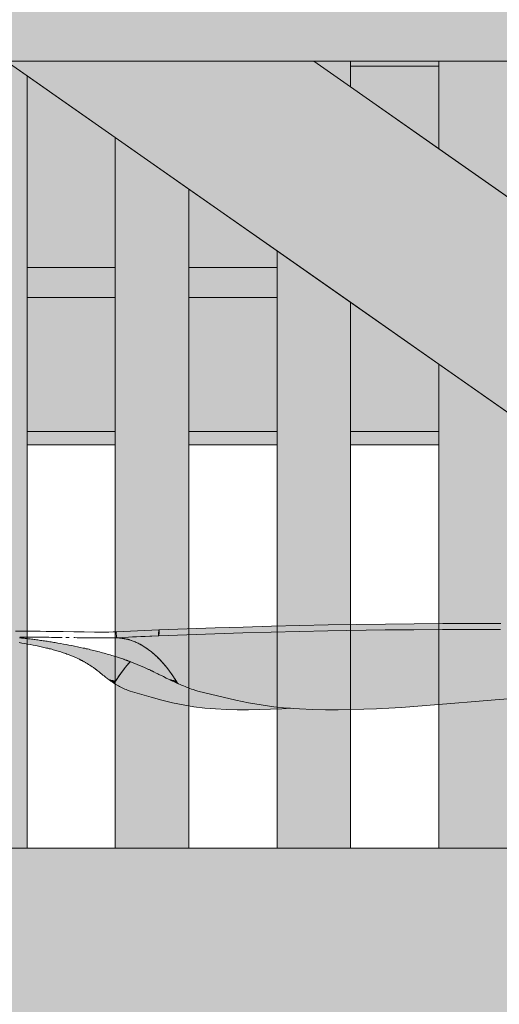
# Model space of a CAD drawing. Header units: millimetres. Extents: x 1567 to 2756, y -116 to 725.
# Tile 87 of 256: x 1649.82 to 1656.35, y 427.47 to 440.86. Entities that reach past the tile are written whole.
import ezdxf

# ---------------------------------------------------------------- set-up
doc = ezdxf.new("R2010")
doc.units = ezdxf.units.MM
doc.layers.add('Ech.1_50', color=7, linetype='Continuous')

msp = doc.modelspace()

# ---------------------------------------------------------------- hatches: boundary and pattern name
at = {"layer": 'Ech.1_50', "linetype": 'Continuous', "lineweight": 5, "true_color": 0xe6f1fc, "transparency": 33554687}
for points in [[(1586.223, 440.296), (1777.723, 440.296), (1777.723, 481.046), (1586.223, 481.046), (1586.223, 440.296)], [(1654.323, 440.228), (1655.523, 440.228), (1655.523, 440.296), (1654.323, 440.296), (1654.323, 440.228)]]:
    msp.add_hatch(color=7, dxfattribs=at).paths.add_polyline_path(points)
at = {"layer": 'Ech.1_50', "linetype": 'Continuous', "lineweight": 5, "true_color": 0xeaddd7, "transparency": 33554687}
for points in [[(1648.923, 429.596), (1649.923, 429.596), (1649.923, 440.098), (1649.639, 440.296), (1648.923, 440.296), (1648.923, 429.596)], [(1654.323, 440.296), (1653.824, 440.296), (1654.323, 439.947), (1654.323, 440.296)], [(1656.523, 440.296), (1655.523, 440.296), (1655.523, 439.106), (1656.523, 438.406), (1656.523, 440.296)], [(1651.123, 429.596), (1652.123, 429.596), (1652.123, 438.557), (1651.123, 439.257), (1651.123, 429.596)], [(1653.323, 429.596), (1654.323, 429.596), (1654.323, 437.017), (1653.323, 437.717), (1653.323, 429.596)], [(1655.523, 429.596), (1656.523, 429.596), (1656.523, 435.476), (1655.523, 436.176), (1655.523, 429.596)]]:
    msp.add_hatch(color=254, dxfattribs=at).paths.add_polyline_path(points)
at = {"layer": 'Ech.1_50', "linetype": 'Continuous', "lineweight": 5, "true_color": 0xe0d9d1, "transparency": 33554687}
msp.add_hatch(color=254, dxfattribs=at).paths.add_polyline_path([(1664.921, 429.596), (1669.105, 429.596), (1653.824, 440.296), (1649.639, 440.296), (1664.921, 429.596)])
at = {"layer": 'Ech.1_50', "linetype": 'Continuous', "lineweight": 5, "true_color": 0xe0d1b3, "transparency": 33554687}
for points in [[(1655.523, 440.228), (1654.323, 440.228), (1654.323, 439.947), (1655.523, 439.106), (1655.523, 440.228)], [(1649.923, 437.492), (1651.123, 437.492), (1651.123, 439.257), (1649.923, 440.098), (1649.923, 437.492)], [(1652.123, 437.492), (1653.323, 437.492), (1653.323, 437.717), (1652.123, 438.557), (1652.123, 437.492)], [(1649.923, 437.082), (1651.123, 437.082), (1651.123, 437.492), (1649.923, 437.492), (1649.923, 437.082)], [(1652.123, 437.082), (1653.323, 437.082), (1653.323, 437.492), (1652.123, 437.492), (1652.123, 437.082)]]:
    msp.add_hatch(color=254, dxfattribs=at).paths.add_polyline_path(points)
at = {"layer": 'Ech.1_50', "linetype": 'Continuous', "lineweight": 5, "true_color": 0xf7e0b3, "transparency": 33554687}
for points in [[(1649.923, 435.258), (1651.123, 435.258), (1651.123, 437.082), (1649.923, 437.082), (1649.923, 435.258)], [(1652.123, 435.258), (1653.323, 435.258), (1653.323, 437.082), (1652.123, 437.082), (1652.123, 435.258)], [(1654.323, 435.258), (1655.523, 435.258), (1655.523, 436.176), (1654.323, 437.017), (1654.323, 435.258)], [(1649.923, 435.077), (1651.123, 435.077), (1651.123, 435.258), (1649.923, 435.258), (1649.923, 435.077)], [(1652.123, 435.077), (1653.323, 435.077), (1653.323, 435.258), (1652.123, 435.258), (1652.123, 435.077)], [(1654.323, 435.077), (1655.523, 435.077), (1655.523, 435.258), (1654.323, 435.258), (1654.323, 435.077)]]:
    msp.add_hatch(color=254, dxfattribs=at).paths.add_polyline_path(points)
at = {"layer": 'Ech.1_50', "linetype": 'Continuous', "lineweight": 5, "true_color": 0xb9b9b9, "transparency": 33554687}
for points in [[(1656.365, 432.649), (1655.971, 432.649), (1655.578, 432.648), (1655.186, 432.645), (1654.796, 432.641), (1654.019, 432.629), (1653.632, 432.621), (1653.246, 432.612), (1652.862, 432.601), (1652.48, 432.589), (1651.718, 432.562), (1651.717, 432.482), (1652.477, 432.51), (1652.859, 432.522), (1653.242, 432.533), (1653.628, 432.542), (1654.015, 432.55), (1654.793, 432.561), (1655.184, 432.565), (1655.575, 432.568), (1655.968, 432.569), (1656.363, 432.569), (1656.759, 432.567), (1657.156, 432.565), (1657.556, 432.56), (1657.957, 432.555), (1658.36, 432.548), (1658.765, 432.54), (1659.577, 432.519), (1660.388, 432.493), (1661.196, 432.462), (1661.205, 432.541), (1660.395, 432.572), (1659.583, 432.599), (1658.769, 432.619), (1658.364, 432.628), (1657.96, 432.635), (1657.559, 432.64), (1657.159, 432.644), (1656.761, 432.647), (1656.365, 432.649)], [(1651.714, 432.562), (1651.136, 432.536), (1651.138, 432.456), (1651.301, 432.464), (1651.357, 432.466), (1651.471, 432.471), (1651.712, 432.482), (1651.714, 432.562)], [(1656.363, 432.569), (1655.968, 432.569), (1655.575, 432.568), (1655.184, 432.565), (1654.793, 432.561), (1654.015, 432.55), (1653.628, 432.542), (1653.242, 432.533), (1652.859, 432.522), (1652.477, 432.51), (1651.717, 432.482), (1651.715, 432.482), (1651.714, 432.482), (1651.712, 432.482), (1651.531, 432.474), (1651.413, 432.469), (1651.301, 432.464), (1651.138, 432.456), (1651.139, 432.456), (1651.138, 432.456), (1651.219, 432.447), (1651.3, 432.432), (1651.304, 432.431), (1651.309, 432.43), (1651.314, 432.428), (1651.319, 432.427), (1651.34, 432.42), (1651.381, 432.406), (1651.421, 432.388), (1651.46, 432.368), (1651.539, 432.32), (1651.616, 432.262), (1651.692, 432.196), (1651.729, 432.159), (1651.765, 432.119), (1651.801, 432.077), (1651.836, 432.033), (1651.904, 431.937), (1651.971, 431.836), (1651.981, 431.831), (1652.004, 431.821), (1652.026, 431.811), (1652.049, 431.802), (1652.072, 431.792), (1652.094, 431.783), (1652.117, 431.775), (1652.139, 431.766), (1652.162, 431.758), (1652.185, 431.751), (1652.207, 431.743), (1652.221, 431.739), (1652.234, 431.734), (1652.248, 431.73), (1652.59, 431.646), (1652.762, 431.607), (1652.934, 431.572), (1653.107, 431.541), (1653.281, 431.517), (1653.455, 431.5), (1653.63, 431.488), (1653.806, 431.481), (1653.981, 431.477), (1654.155, 431.477), (1654.329, 431.479), (1654.502, 431.484), (1654.674, 431.49), (1654.845, 431.499), (1655.015, 431.509), (1655.353, 431.533), (1655.687, 431.561), (1656.017, 431.589), (1656.344, 431.615), (1656.667, 431.638), (1656.987, 431.661), (1657.303, 431.683), (1657.616, 431.703), (1657.927, 431.723), (1658.235, 431.741), (1658.54, 431.758), (1658.842, 431.773), (1659.142, 431.786), (1659.44, 431.798), (1659.736, 431.808), (1660.031, 431.817), (1660.323, 431.824), (1660.614, 431.83), (1660.904, 431.834), (1661.193, 431.836), (1661.767, 431.837), (1661.784, 431.838), (1661.8, 431.84), (1661.813, 431.845), (1661.825, 431.851), (1661.836, 431.859), (1661.844, 431.869), (1661.844, 431.869), (1661.849, 431.88), (1661.853, 431.892), (1661.854, 431.905), (1661.852, 431.919), (1661.847, 431.934), (1661.841, 431.949), (1661.826, 431.976), (1661.811, 432.002), (1661.796, 432.027), (1661.781, 432.052), (1661.765, 432.077), (1661.749, 432.1), (1661.733, 432.123), (1661.717, 432.145), (1661.7, 432.167), (1661.684, 432.189), (1661.68, 432.193), (1661.677, 432.197), (1661.674, 432.202), (1661.67, 432.206), (1661.667, 432.21), (1661.663, 432.214), (1661.66, 432.218), (1661.656, 432.222), (1661.653, 432.226), (1661.649, 432.23), (1661.639, 432.242), (1661.628, 432.253), (1661.618, 432.265), (1661.607, 432.276), (1661.596, 432.287), (1661.585, 432.297), (1661.574, 432.307), (1661.563, 432.317), (1661.552, 432.327), (1661.541, 432.337), (1661.538, 432.34), (1661.534, 432.343), (1661.53, 432.346), (1661.527, 432.349), (1661.523, 432.352), (1661.519, 432.355), (1661.515, 432.358), (1661.512, 432.361), (1661.508, 432.364), (1661.504, 432.367), (1661.497, 432.372), (1661.49, 432.377), (1661.483, 432.382), (1661.476, 432.387), (1661.469, 432.392), (1661.462, 432.397), (1661.455, 432.401), (1661.448, 432.406), (1661.441, 432.41), (1661.433, 432.415), (1661.421, 432.421), (1661.407, 432.427), (1661.39, 432.433), (1661.371, 432.438), (1661.351, 432.443), (1661.33, 432.447), (1661.307, 432.451), (1661.285, 432.455), (1661.262, 432.457), (1661.239, 432.459), (1661.218, 432.461), (1661.196, 432.462), (1660.388, 432.493), (1659.577, 432.519), (1658.765, 432.54), (1658.36, 432.548), (1657.957, 432.555), (1657.556, 432.56), (1657.156, 432.565), (1656.759, 432.567), (1656.363, 432.569)], [(1651.718, 432.532), (1651.713, 432.532), (1651.712, 432.482), (1651.714, 432.482), (1651.715, 432.482), (1651.717, 432.482), (1651.718, 432.532)], [(1649.545, 432.465), (1649.518, 432.464, -0.246718), (1649.568, 432.423), (1649.571, 432.423), (1649.592, 432.42), (1649.612, 432.418), (1649.633, 432.415), (1649.653, 432.412), (1649.673, 432.41), (1649.694, 432.407), (1649.714, 432.404), (1649.734, 432.401), (1649.754, 432.399), (1649.774, 432.396), (1649.794, 432.393), (1649.814, 432.39), (1649.852, 432.383), (1649.891, 432.377), (1649.93, 432.37), (1649.968, 432.363), (1650.006, 432.356), (1650.043, 432.349), (1650.08, 432.341), (1650.117, 432.333), (1650.153, 432.325), (1650.19, 432.316), (1650.208, 432.312), (1650.225, 432.307), (1650.243, 432.303), (1650.261, 432.298), (1650.278, 432.293), (1650.296, 432.288), (1650.313, 432.283), (1650.33, 432.278), (1650.347, 432.273), (1650.364, 432.268), (1650.382, 432.263), (1650.399, 432.257), (1650.415, 432.251), (1650.432, 432.246), (1650.449, 432.24), (1650.465, 432.234), (1650.482, 432.228), (1650.498, 432.221), (1650.514, 432.215), (1650.53, 432.209), (1650.541, 432.204), (1650.552, 432.2), (1650.562, 432.195), (1650.573, 432.191), (1650.583, 432.186), (1650.594, 432.181), (1650.604, 432.177), (1650.615, 432.172), (1650.625, 432.167), (1650.635, 432.162), (1650.64, 432.159), (1650.645, 432.157), (1650.651, 432.154), (1650.656, 432.152), (1650.661, 432.149), (1650.666, 432.146), (1650.671, 432.144), (1650.676, 432.141), (1650.681, 432.138), (1650.686, 432.136), (1650.694, 432.131), (1650.702, 432.127), (1650.709, 432.123), (1650.717, 432.119), (1650.724, 432.115), (1650.732, 432.11), (1650.739, 432.106), (1650.746, 432.102), (1650.753, 432.097), (1650.761, 432.093), (1650.768, 432.088), (1650.775, 432.084), (1650.783, 432.079), (1650.79, 432.074), (1650.797, 432.069), (1650.804, 432.065), (1650.811, 432.06), (1650.819, 432.055), (1650.826, 432.05), (1650.833, 432.045), (1650.838, 432.041), (1650.843, 432.037), (1650.848, 432.034), (1650.854, 432.03), (1650.859, 432.026), (1650.864, 432.022), (1650.869, 432.018), (1650.874, 432.014), (1650.879, 432.01), (1650.884, 432.006), (1650.885, 432.006), (1650.886, 432.005), (1650.887, 432.004), (1650.888, 432.003), (1650.889, 432.003), (1650.89, 432.002), (1650.89, 432.001), (1650.891, 432.001), (1650.892, 432), (1650.893, 431.999), (1650.894, 431.999), (1650.895, 431.998), (1650.896, 431.997), (1650.897, 431.996), (1650.897, 431.996), (1650.898, 431.995), (1650.899, 431.994), (1650.9, 431.994), (1650.901, 431.993), (1650.902, 431.992), (1650.908, 431.986), (1650.915, 431.981), (1650.922, 431.975), (1650.929, 431.97), (1650.936, 431.964), (1650.943, 431.958), (1650.949, 431.953), (1650.956, 431.947), (1650.963, 431.941), (1650.97, 431.936), (1650.981, 431.927), (1650.982, 431.926), (1650.983, 431.925), (1650.985, 431.924), (1650.986, 431.923), (1650.987, 431.923), (1650.988, 431.922), (1650.99, 431.921), (1650.991, 431.92), (1650.992, 431.919), (1650.993, 431.918), (1650.995, 431.917), (1650.996, 431.916), (1650.997, 431.915), (1650.998, 431.914), (1651, 431.913), (1651.001, 431.912), (1651.002, 431.911), (1651.003, 431.91), (1651.005, 431.909), (1651.006, 431.908), (1651.007, 431.907), (1651.008, 431.907), (1651.009, 431.906), (1651.009, 431.905), (1651.01, 431.905), (1651.011, 431.904), (1651.012, 431.903), (1651.013, 431.903), (1651.014, 431.902), (1651.015, 431.901), (1651.016, 431.9), (1651.017, 431.9), (1651.018, 431.899), (1651.019, 431.898), (1651.019, 431.898), (1651.02, 431.897), (1651.021, 431.896), (1651.022, 431.896), (1651.023, 431.895), (1651.024, 431.894), (1651.025, 431.894), (1651.025, 431.893), (1651.026, 431.893), (1651.027, 431.892), (1651.027, 431.892), (1651.028, 431.891), (1651.028, 431.891), (1651.029, 431.891), (1651.03, 431.89), (1651.03, 431.89), (1651.031, 431.889), (1651.032, 431.889), (1651.032, 431.888), (1651.033, 431.888), (1651.034, 431.887), (1651.034, 431.887), (1651.035, 431.886), (1651.036, 431.886), (1651.036, 431.885), (1651.037, 431.885), (1651.046, 431.883), (1651.055, 431.881), (1651.064, 431.878), (1651.073, 431.876), (1651.082, 431.874), (1651.091, 431.872), (1651.1, 431.87), (1651.109, 431.868), (1651.118, 431.866), (1651.126, 431.864), (1651.131, 431.871), (1651.136, 431.879), (1651.141, 431.886), (1651.145, 431.893), (1651.15, 431.901), (1651.155, 431.908), (1651.16, 431.915), (1651.164, 431.922), (1651.169, 431.929), (1651.176, 431.94), (1651.185, 431.952), (1651.19, 431.96), (1651.196, 431.968), (1651.202, 431.976), (1651.208, 431.984), (1651.214, 431.992), (1651.22, 432), (1651.226, 432.008), (1651.232, 432.016), (1651.238, 432.023), (1651.248, 432.036), (1651.258, 432.049), (1651.269, 432.062), (1651.273, 432.067), (1651.279, 432.075), (1651.281, 432.077), (1651.289, 432.087), (1651.3, 432.099), (1651.311, 432.111), (1651.318, 432.119), (1651.321, 432.123), (1651.328, 432.129), (1651.322, 432.131), (1651.311, 432.136), (1651.303, 432.138), (1651.296, 432.141), (1651.289, 432.144), (1651.282, 432.146), (1651.274, 432.149), (1651.267, 432.152), (1651.26, 432.154), (1651.252, 432.157), (1651.245, 432.159), (1651.238, 432.162), (1651.224, 432.167), (1651.209, 432.172), (1651.195, 432.177), (1651.181, 432.181), (1651.167, 432.186), (1651.153, 432.191), (1651.139, 432.195), (1651.124, 432.2), (1651.11, 432.204), (1651.096, 432.209), (1651.075, 432.215), (1651.054, 432.221), (1651.033, 432.228), (1651.013, 432.234), (1650.992, 432.24), (1650.971, 432.246), (1650.95, 432.251), (1650.93, 432.257), (1650.909, 432.263), (1650.888, 432.268), (1650.868, 432.273), (1650.848, 432.278), (1650.827, 432.283), (1650.807, 432.288), (1650.787, 432.293), (1650.767, 432.298), (1650.747, 432.303), (1650.727, 432.307), (1650.707, 432.312), (1650.687, 432.316), (1650.648, 432.325), (1650.609, 432.333), (1650.57, 432.341), (1650.531, 432.349), (1650.492, 432.356), (1650.454, 432.363), (1650.417, 432.37), (1650.379, 432.377), (1650.342, 432.383), (1650.305, 432.39), (1650.286, 432.393), (1650.268, 432.396), (1650.25, 432.399), (1650.231, 432.401), (1650.213, 432.404), (1650.195, 432.407), (1650.177, 432.41), (1650.16, 432.412), (1650.142, 432.415), (1650.124, 432.418), (1650.106, 432.42), (1650.089, 432.423), (1650.071, 432.425), (1650.054, 432.428), (1650.036, 432.43), (1650.019, 432.432), (1650.002, 432.434), (1649.985, 432.437), (1649.968, 432.439), (1649.951, 432.441), (1649.938, 432.442), (1649.925, 432.444), (1649.911, 432.446), (1649.898, 432.447), (1649.885, 432.448), (1649.872, 432.45), (1649.86, 432.451), (1649.847, 432.452), (1649.835, 432.454), (1649.822, 432.455), (1649.819, 432.455), (1649.815, 432.456), (1649.812, 432.456), (1649.809, 432.456), (1649.805, 432.457), (1649.802, 432.457), (1649.799, 432.457), (1649.795, 432.458), (1649.792, 432.458), (1649.789, 432.458), (1649.775, 432.459), (1649.774, 432.459), (1649.765, 432.46), (1649.754, 432.46), (1649.742, 432.461), (1649.728, 432.461), (1649.713, 432.462), (1649.698, 432.462), (1649.681, 432.462), (1649.662, 432.463), (1649.642, 432.463), (1649.62, 432.464), (1649.596, 432.464), (1649.571, 432.464), (1649.545, 432.465)], [(1652.783, 431.477), (1652.933, 431.477), (1653.083, 431.479), (1653.234, 431.484), (1653.387, 431.49), (1653.504, 431.497), (1653.455, 431.5), (1653.281, 431.517), (1653.107, 431.541), (1652.934, 431.572), (1652.762, 431.607), (1652.59, 431.646), (1652.248, 431.73), (1652.234, 431.734), (1652.221, 431.739), (1652.207, 431.743), (1652.185, 431.751), (1652.162, 431.758), (1652.139, 431.766), (1652.117, 431.775), (1652.094, 431.783), (1652.072, 431.792), (1652.049, 431.802), (1652.026, 431.811), (1652.004, 431.821), (1651.981, 431.831), (1651.971, 431.836), (1651.969, 431.837), (1651.967, 431.837), (1651.966, 431.837), (1651.966, 431.838), (1651.965, 431.838), (1651.964, 431.838), (1651.964, 431.839), (1651.963, 431.839), (1651.963, 431.839), (1651.962, 431.84), (1651.961, 431.84), (1651.961, 431.84), (1651.96, 431.841), (1651.959, 431.841), (1651.957, 431.842), (1651.956, 431.842), (1651.954, 431.843), (1651.953, 431.844), (1651.951, 431.844), (1651.95, 431.845), (1651.948, 431.846), (1651.947, 431.846), (1651.946, 431.847), (1651.944, 431.848), (1651.943, 431.848), (1651.941, 431.849), (1651.94, 431.85), (1651.938, 431.85), (1651.937, 431.851), (1651.935, 431.852), (1651.934, 431.852), (1651.932, 431.853), (1651.931, 431.854), (1651.93, 431.854), (1651.912, 431.863), (1651.91, 431.864), (1651.908, 431.865), (1651.906, 431.865), (1651.904, 431.866), (1651.902, 431.867), (1651.9, 431.868), (1651.898, 431.869), (1651.897, 431.87), (1651.895, 431.871), (1651.893, 431.872), (1651.891, 431.873), (1651.889, 431.874), (1651.887, 431.875), (1651.885, 431.875), (1651.883, 431.876), (1651.881, 431.877), (1651.879, 431.878), (1651.877, 431.879), (1651.876, 431.88), (1651.874, 431.881), (1651.865, 431.885), (1651.846, 431.894), (1651.817, 431.908), (1651.778, 431.927), (1651.761, 431.936), (1651.726, 431.953), (1651.715, 431.958), (1651.703, 431.964), (1651.692, 431.97), (1651.681, 431.975), (1651.646, 431.992), (1651.645, 431.993), (1651.643, 431.994), (1651.642, 431.994), (1651.64, 431.995), (1651.639, 431.996), (1651.637, 431.996), (1651.636, 431.997), (1651.634, 431.998), (1651.633, 431.999), (1651.632, 431.999), (1651.63, 432), (1651.629, 432.001), (1651.627, 432.001), (1651.626, 432.002), (1651.624, 432.003), (1651.623, 432.003), (1651.621, 432.004), (1651.62, 432.005), (1651.618, 432.006), (1651.617, 432.006), (1651.608, 432.01), (1651.6, 432.014), (1651.592, 432.018), (1651.583, 432.022), (1651.575, 432.026), (1651.566, 432.03), (1651.558, 432.034), (1651.549, 432.037), (1651.541, 432.041), (1651.532, 432.045), (1651.521, 432.05), (1651.51, 432.055), (1651.499, 432.06), (1651.488, 432.065), (1651.477, 432.069), (1651.466, 432.074), (1651.454, 432.079), (1651.443, 432.084), (1651.432, 432.088), (1651.421, 432.093), (1651.41, 432.097), (1651.399, 432.102), (1651.388, 432.106), (1651.377, 432.11), (1651.366, 432.115), (1651.355, 432.119), (1651.344, 432.123), (1651.333, 432.127), (1651.327, 432.129), (1651.318, 432.119), (1651.281, 432.077), (1651.245, 432.033), (1651.176, 431.937), (1651.109, 431.836), (1651.115, 431.831), (1651.132, 431.821), (1651.148, 431.811), (1651.165, 431.802), (1651.181, 431.792), (1651.199, 431.783), (1651.217, 431.775), (1651.235, 431.766), (1651.253, 431.758), (1651.272, 431.751), (1651.291, 431.743), (1651.302, 431.739), (1651.314, 431.734), (1651.325, 431.73), (1651.613, 431.646), (1651.757, 431.607), (1651.902, 431.572), (1652.047, 431.541), (1652.193, 431.517), (1652.339, 431.5), (1652.487, 431.488), (1652.635, 431.481), (1652.783, 431.477)], [(1651.175, 431.936), (1651.169, 431.929), (1651.164, 431.922), (1651.16, 431.915), (1651.155, 431.908), (1651.15, 431.901), (1651.145, 431.893), (1651.141, 431.886), (1651.136, 431.879), (1651.132, 431.871), (1651.175, 431.936)], [(1651.238, 432.023), (1651.232, 432.016), (1651.226, 432.008), (1651.22, 432), (1651.214, 431.992), (1651.208, 431.984), (1651.202, 431.976), (1651.196, 431.968), (1651.19, 431.96), (1651.185, 431.952), (1651.177, 431.94), (1651.238, 432.023)], [(1651.102, 431.855), (1651.119, 431.851), (1651.119, 431.852), (1651.127, 431.865), (1651.126, 431.864), (1651.118, 431.866), (1651.109, 431.868), (1651.1, 431.87), (1651.091, 431.872), (1651.082, 431.874), (1651.073, 431.876), (1651.064, 431.878), (1651.055, 431.881), (1651.046, 431.883), (1651.044, 431.88), (1651.044, 431.879), (1651.046, 431.878), (1651.047, 431.877), (1651.049, 431.876), (1651.05, 431.875), (1651.051, 431.875), (1651.052, 431.874), (1651.054, 431.873), (1651.055, 431.872), (1651.056, 431.871), (1651.057, 431.87), (1651.059, 431.869), (1651.06, 431.868), (1651.061, 431.867), (1651.062, 431.866), (1651.064, 431.865), (1651.065, 431.865), (1651.066, 431.864), (1651.068, 431.863), (1651.085, 431.859), (1651.102, 431.855)], [(1651.119, 431.851), (1651.102, 431.855), (1651.085, 431.859), (1651.068, 431.863), (1651.08, 431.854), (1651.1, 431.841), (1651.1, 431.841), (1651.1, 431.841), (1651.101, 431.84), (1651.101, 431.84), (1651.102, 431.84), (1651.102, 431.839), (1651.103, 431.839), (1651.103, 431.839), (1651.104, 431.838), (1651.104, 431.838), (1651.104, 431.838), (1651.105, 431.837), (1651.105, 431.837), (1651.106, 431.837), (1651.106, 431.836), (1651.107, 431.836), (1651.107, 431.836), (1651.107, 431.836), (1651.108, 431.835), (1651.108, 431.835), (1651.109, 431.836), (1651.11, 431.838), (1651.119, 431.851)], [(1651.945, 431.855), (1651.96, 431.852), (1651.952, 431.864), (1651.945, 431.866), (1651.936, 431.868), (1651.927, 431.87), (1651.918, 431.872), (1651.909, 431.874), (1651.901, 431.876), (1651.892, 431.878), (1651.883, 431.881), (1651.874, 431.883), (1651.865, 431.885), (1651.874, 431.881), (1651.876, 431.88), (1651.877, 431.879), (1651.879, 431.878), (1651.881, 431.877), (1651.883, 431.876), (1651.885, 431.875), (1651.887, 431.875), (1651.889, 431.874), (1651.891, 431.873), (1651.893, 431.872), (1651.895, 431.871), (1651.897, 431.87), (1651.898, 431.869), (1651.9, 431.868), (1651.902, 431.867), (1651.904, 431.866), (1651.906, 431.865), (1651.908, 431.865), (1651.91, 431.864), (1651.912, 431.863), (1651.928, 431.859), (1651.945, 431.855)]]:
    msp.add_hatch(color=9, dxfattribs=at).paths.add_polyline_path(points)
at = {"layer": 'Ech.1_50', "linetype": 'Continuous', "lineweight": 5, "true_color": 0xe3bbbb, "transparency": 33554687}
msp.add_hatch(color=9, dxfattribs=at).paths.add_polyline_path([(1680.723, 429.596), (1613.723, 429.596), (1613.723, 427.196), (1680.723, 427.196), (1680.723, 429.596)])

# ---------------------------------------------------------------- linework, layer by layer
at = {"layer": 'Ech.1_50', "color": 250, "linetype": 'Continuous', "lineweight": 5}
for p, q in [((1649.937, 432.544), (1649.766, 432.545)), ((1650.103, 432.543), (1649.937, 432.544)), ((1650.183, 432.542), (1650.103, 432.543)), ((1650.262, 432.541), (1650.183, 432.542)), ((1650.413, 432.539), (1650.262, 432.541)), ((1650.559, 432.537), (1650.413, 432.539)), ((1650.701, 432.534), (1650.559, 432.537)), ((1650.841, 432.533), (1650.701, 432.534)), ((1650.909, 432.532), (1650.841, 432.533)), ((1650.974, 432.532), (1650.909, 432.532)), ((1651.035, 432.533), (1650.974, 432.532)), ((1651.093, 432.535), (1651.035, 432.533)), ((1651.112, 432.536), (1651.093, 432.535)), ((1651.13, 432.536), (1651.112, 432.536)), ((1651.124, 432.536), (1651.112, 432.536)), ((1651.136, 432.536), (1651.124, 432.536)), ((1651.13, 432.536), (1651.137, 432.536)), ((1651.144, 432.536), (1651.141, 432.536)), ((1651.146, 432.536), (1651.144, 432.536)), ((1651.146, 432.536), (1651.144, 432.536)), ((1649.824, 432.465), (1649.844, 432.465)), ((1649.844, 432.465), (1649.883, 432.465)), ((1649.883, 432.465), (1649.921, 432.465)), ((1649.921, 432.465), (1649.96, 432.464)), ((1649.96, 432.464), (1649.998, 432.464)), ((1649.998, 432.464), (1650.036, 432.464)), ((1650.036, 432.464), (1650.074, 432.463)), ((1650.074, 432.463), (1650.111, 432.463)), ((1650.111, 432.463), (1650.148, 432.463)), ((1650.148, 432.463), (1650.185, 432.462)), ((1650.185, 432.462), (1650.221, 432.462)), ((1650.221, 432.462), (1650.258, 432.461)), ((1650.258, 432.461), (1650.276, 432.461)), ((1650.276, 432.461), (1650.294, 432.461)), ((1650.294, 432.461), (1650.312, 432.461)), ((1650.312, 432.461), (1650.33, 432.46)), ((1650.33, 432.46), (1650.348, 432.46)), ((1650.348, 432.46), (1650.365, 432.46)), ((1650.365, 432.46), (1650.4, 432.459)), ((1650.449, 432.459), (1650.465, 432.458)), ((1650.465, 432.458), (1650.482, 432.458)), ((1650.482, 432.458), (1650.497, 432.458)), ((1650.561, 432.457), (1650.573, 432.457)), ((1650.573, 432.457), (1650.607, 432.456)), ((1650.607, 432.456), (1650.624, 432.456)), ((1650.624, 432.456), (1650.641, 432.455)), ((1650.641, 432.455), (1650.657, 432.455)), ((1650.657, 432.455), (1650.674, 432.455)), ((1650.674, 432.455), (1650.69, 432.455)), ((1650.69, 432.455), (1650.707, 432.454)), ((1650.707, 432.454), (1650.739, 432.454)), ((1650.739, 432.454), (1650.747, 432.454)), ((1650.747, 432.454), (1650.756, 432.454)), ((1650.756, 432.454), (1650.764, 432.454)), ((1650.764, 432.454), (1650.772, 432.454)), ((1650.772, 432.454), (1650.78, 432.453)), ((1650.78, 432.453), (1650.788, 432.453)), ((1650.788, 432.453), (1650.796, 432.453)), ((1650.796, 432.453), (1650.804, 432.453)), ((1650.804, 432.453), (1650.812, 432.453)), ((1650.812, 432.453), (1650.82, 432.453)), ((1650.82, 432.453), (1650.837, 432.453)), ((1650.837, 432.453), (1650.854, 432.453)), ((1650.854, 432.453), (1650.872, 432.453)), ((1650.872, 432.453), (1650.899, 432.453)), ((1650.899, 432.453), (1650.907, 432.453)), ((1650.907, 432.453), (1650.915, 432.453)), ((1650.915, 432.453), (1650.923, 432.453)), ((1650.923, 432.453), (1650.931, 432.453)), ((1650.931, 432.453), (1650.939, 432.453)), ((1650.939, 432.453), (1650.947, 432.453)), ((1650.947, 432.453), (1650.955, 432.453)), ((1650.955, 432.453), (1650.963, 432.453)), ((1650.963, 432.453), (1650.971, 432.453)), ((1650.971, 432.453), (1650.979, 432.453)), ((1650.979, 432.453), (1650.987, 432.453)), ((1650.987, 432.453), (1650.995, 432.453)), ((1650.995, 432.453), (1651.003, 432.453)), ((1651.003, 432.453), (1651.008, 432.453)), ((1651.008, 432.453), (1651.014, 432.453)), ((1651.014, 432.453), (1651.02, 432.453)), ((1651.02, 432.453), (1651.026, 432.453)), ((1651.026, 432.453), (1651.032, 432.453)), ((1651.032, 432.453), (1651.038, 432.454)), ((1651.038, 432.454), (1651.044, 432.454)), ((1651.044, 432.454), (1651.049, 432.454)), ((1651.049, 432.454), (1651.055, 432.454)), ((1651.055, 432.454), (1651.061, 432.454)), ((1651.061, 432.454), (1651.081, 432.455)), ((1651.081, 432.455), (1651.087, 432.455)), ((1651.081, 432.455), (1651.086, 432.455)), ((1651.086, 432.455), (1651.087, 432.455)), ((1651.087, 432.455), (1651.093, 432.455)), ((1651.087, 432.455), (1651.095, 432.455)), ((1651.093, 432.455), (1651.1, 432.455)), ((1651.095, 432.455), (1651.1, 432.455)), ((1651.095, 432.455), (1651.103, 432.455)), ((1651.1, 432.455), (1651.103, 432.455)), ((1651.1, 432.455), (1651.107, 432.455)), ((1651.103, 432.455), (1651.11, 432.455)), ((1651.107, 432.455), (1651.114, 432.455)), ((1651.11, 432.455), (1651.118, 432.456)), ((1651.114, 432.455), (1651.118, 432.455)), ((1651.114, 432.455), (1651.119, 432.455)), ((1651.118, 432.456), (1651.121, 432.455)), ((1651.118, 432.456), (1651.125, 432.456)), ((1651.119, 432.455), (1651.125, 432.456)), ((1651.121, 432.455), (1651.128, 432.455)), ((1651.121, 432.455), (1651.125, 432.455)), ((1651.125, 432.456), (1651.128, 432.456)), ((1651.128, 432.456), (1651.132, 432.456)), ((1651.128, 432.455), (1651.135, 432.456)), ((1651.132, 432.456), (1651.135, 432.456)), ((1651.135, 432.456), (1651.142, 432.456)), ((1651.135, 432.456), (1651.138, 432.456)), ((1651.138, 432.455), (1651.138, 432.456)), ((1651.138, 432.455), (1651.142, 432.456)), ((1651.142, 432.456), (1651.147, 432.456)), ((1651.142, 432.456), (1651.145, 432.456)), ((1651.149, 432.456), (1651.142, 432.456)), ((1651.143, 432.456), (1651.145, 432.456)), ((1651.148, 432.456), (1651.144, 432.457)), ((1651.147, 432.456), (1651.144, 432.456)), ((1651.149, 432.456), (1651.144, 432.456)), ((1651.145, 432.456), (1651.149, 432.456)), ((1651.145, 432.456), (1651.145, 432.456)), ((1651.145, 432.456), (1651.147, 432.456)), ((1651.147, 432.456), (1651.146, 432.456)), ((1651.147, 432.456), (1651.146, 432.456)), ((1651.148, 432.456), (1651.149, 432.456)), ((1651.149, 432.456), (1651.163, 432.455)), ((1651.149, 432.456), (1651.149, 432.456)), ((1651.149, 432.456), (1651.163, 432.455)), ((1651.149, 432.456), (1651.149, 432.456)), ((1651.149, 432.455), (1651.149, 432.456)), ((1651.163, 432.455), (1651.178, 432.454)), ((1651.178, 432.454), (1651.192, 432.453)), ((1651.192, 432.453), (1651.206, 432.451)), ((1651.206, 432.451), (1651.221, 432.449)), ((1651.221, 432.449), (1651.235, 432.447)), ((1651.235, 432.447), (1651.25, 432.444)), ((1651.25, 432.444), (1651.264, 432.441)), ((1651.264, 432.441), (1651.279, 432.438)), ((1651.279, 432.438), (1651.284, 432.436)), ((1651.284, 432.436), (1651.289, 432.435)), ((1651.289, 432.435), (1651.294, 432.434)), ((1651.294, 432.434), (1651.299, 432.432)), ((1651.329, 432.424), (1651.342, 432.419)), ((1651.34, 432.42), (1651.342, 432.419)), ((1651.342, 432.419), (1651.355, 432.414)), ((1651.342, 432.419), (1651.355, 432.414)), ((1651.355, 432.414), (1651.368, 432.409)), ((1651.368, 432.409), (1651.381, 432.404)), ((1651.381, 432.404), (1651.394, 432.399)), ((1651.394, 432.399), (1651.407, 432.393)), ((1651.407, 432.393), (1651.42, 432.387)), ((1651.42, 432.387), (1651.433, 432.381)), ((1651.433, 432.381), (1651.446, 432.374)), ((1651.446, 432.374), (1651.459, 432.368)), ((1651.459, 432.368), (1651.472, 432.36)), ((1651.485, 432.353), (1651.498, 432.345)), ((1651.487, 432.351), (1651.498, 432.345)), ((1651.498, 432.345), (1651.511, 432.337)), ((1651.511, 432.337), (1651.524, 432.329)), ((1651.548, 432.313), (1651.562, 432.303)), ((1651.55, 432.312), (1651.562, 432.303)), ((1651.562, 432.303), (1651.575, 432.293)), ((1651.575, 432.293), (1651.588, 432.284)), ((1651.588, 432.284), (1651.601, 432.274)), ((1651.614, 432.263), (1651.627, 432.253)), ((1651.627, 432.253), (1651.64, 432.242)), ((1651.64, 432.242), (1651.653, 432.231)), ((1651.653, 432.231), (1651.666, 432.219)), ((1651.666, 432.219), (1651.678, 432.207)), ((1651.678, 432.208), (1651.691, 432.195)), ((1651.678, 432.207), (1651.691, 432.195)), ((1651.691, 432.195), (1651.704, 432.183)), ((1651.704, 432.183), (1651.716, 432.17)), ((1651.716, 432.17), (1651.728, 432.158)), ((1651.716, 432.17), (1651.724, 432.162)), ((1651.724, 432.162), (1651.732, 432.154)), ((1651.728, 432.158), (1651.74, 432.146)), ((1651.728, 432.158), (1651.732, 432.154)), ((1651.732, 432.154), (1651.74, 432.146)), ((1651.74, 432.146), (1651.751, 432.134)), ((1651.751, 432.134), (1651.761, 432.123)), ((1651.761, 432.123), (1651.772, 432.111)), ((1651.765, 432.119), (1651.772, 432.111)), ((1651.772, 432.111), (1651.782, 432.099)), ((1651.793, 432.087), (1651.803, 432.075)), ((1651.836, 432.033), (1651.844, 432.023)), ((1651.844, 432.023), (1651.85, 432.016)), ((1651.85, 432.016), (1651.856, 432.008)), ((1651.856, 432.008), (1651.862, 432)), ((1651.862, 432), (1651.867, 431.992)), ((1651.867, 431.992), (1651.873, 431.984)), ((1651.873, 431.984), (1651.879, 431.976)), ((1651.879, 431.976), (1651.885, 431.968)), ((1651.885, 431.968), (1651.891, 431.96)), ((1651.891, 431.96), (1651.896, 431.952)), ((1651.896, 431.952), (1651.902, 431.943)), ((1651.902, 431.943), (1651.907, 431.936)), ((1651.904, 431.937), (1651.953, 431.864)), ((1651.907, 431.936), (1651.912, 431.929)), ((1651.037, 431.885), (1651.042, 431.881)), ((1651.042, 431.881), (1651.044, 431.88)), ((1651.912, 431.929), (1651.917, 431.922)), ((1651.917, 431.922), (1651.921, 431.915)), ((1651.921, 431.915), (1651.926, 431.908)), ((1651.926, 431.908), (1651.931, 431.901)), ((1651.931, 431.901), (1651.936, 431.893)), ((1651.936, 431.893), (1651.94, 431.886)), ((1651.94, 431.886), (1651.945, 431.879)), ((1651.945, 431.879), (1651.95, 431.871)), ((1651.95, 431.871), (1651.954, 431.864)), ((1651.952, 431.864), (1651.954, 431.864)), ((1651.953, 431.865), (1651.954, 431.864)), ((1651.953, 431.864), (1651.956, 431.861)), ((1651.953, 431.864), (1651.954, 431.863)), ((1651.954, 431.863), (1651.953, 431.864)), ((1651.953, 431.864), (1651.954, 431.864)), ((1651.954, 431.864), (1651.954, 431.864)), ((1651.954, 431.864), (1651.957, 431.86)), ((1651.954, 431.864), (1651.962, 431.852)), ((1651.954, 431.862), (1651.956, 431.86)), ((1651.956, 431.861), (1651.958, 431.858)), ((1651.957, 431.86), (1651.959, 431.856)), ((1651.958, 431.858), (1651.959, 431.855)), ((1651.959, 431.856), (1651.962, 431.851)), ((1651.96, 431.852), (1651.962, 431.851)), ((1651.96, 431.841), (1651.961, 431.84)), ((1651.961, 431.84), (1651.962, 431.84)), ((1651.961, 431.84), (1651.962, 431.839)), ((1651.962, 431.852), (1651.962, 431.85)), ((1651.962, 431.851), (1651.963, 431.85)), ((1651.962, 431.851), (1651.97, 431.838)), ((1651.962, 431.85), (1651.97, 431.838)), ((1651.962, 431.84), (1651.963, 431.839)), ((1651.962, 431.839), (1651.963, 431.839)), ((1651.963, 431.839), (1651.964, 431.839)), ((1651.964, 431.839), (1651.965, 431.838)), ((1651.964, 431.839), (1651.965, 431.838)), ((1651.965, 431.838), (1651.967, 431.837)), ((1651.967, 431.837), (1651.97, 431.836)), ((1651.967, 431.837), (1651.968, 431.837)), ((1651.968, 431.837), (1651.968, 431.836)), ((1651.968, 431.836), (1651.97, 431.836)), ((1651.97, 431.836), (1651.97, 431.836)), ((1651.97, 431.836), (1651.972, 431.835)), ((1651.971, 431.835), (1651.972, 431.835)), ((1651.972, 431.835), (1651.972, 431.835))]:
    msp.add_line(p, q, dxfattribs=at)
at = {"layer": 'Ech.1_50', "color": 7, "linetype": 'Continuous', "lineweight": 5}
for points in [[(1586.223, 440.296), (1777.723, 440.296), (1777.723, 481.046), (1586.223, 481.046), (1586.223, 440.296)], [(1648.923, 429.596), (1649.923, 429.596), (1649.923, 440.098), (1649.639, 440.296), (1648.923, 440.296), (1648.923, 429.596)], [(1664.921, 429.596), (1669.105, 429.596), (1653.824, 440.296), (1649.639, 440.296), (1664.921, 429.596)], [(1654.323, 440.296), (1653.824, 440.296), (1654.323, 439.947), (1654.323, 440.296)], [(1654.323, 440.228), (1655.523, 440.228), (1655.523, 440.296), (1654.323, 440.296), (1654.323, 440.228)], [(1656.523, 440.296), (1655.523, 440.296), (1655.523, 439.106), (1656.523, 438.406), (1656.523, 440.296)], [(1655.523, 440.228), (1654.323, 440.228), (1654.323, 439.947), (1655.523, 439.106), (1655.523, 440.228)], [(1649.923, 437.492), (1651.123, 437.492), (1651.123, 439.257), (1649.923, 440.098), (1649.923, 437.492)], [(1651.123, 429.596), (1652.123, 429.596), (1652.123, 438.557), (1651.123, 439.257), (1651.123, 429.596)], [(1652.123, 437.492), (1653.323, 437.492), (1653.323, 437.717), (1652.123, 438.557), (1652.123, 437.492)], [(1653.323, 429.596), (1654.323, 429.596), (1654.323, 437.017), (1653.323, 437.717), (1653.323, 429.596)], [(1649.923, 437.082), (1651.123, 437.082), (1651.123, 437.492), (1649.923, 437.492), (1649.923, 437.082)], [(1652.123, 437.082), (1653.323, 437.082), (1653.323, 437.492), (1652.123, 437.492), (1652.123, 437.082)], [(1649.923, 435.258), (1651.123, 435.258), (1651.123, 437.082), (1649.923, 437.082), (1649.923, 435.258)], [(1652.123, 435.258), (1653.323, 435.258), (1653.323, 437.082), (1652.123, 437.082), (1652.123, 435.258)], [(1654.323, 435.258), (1655.523, 435.258), (1655.523, 436.176), (1654.323, 437.017), (1654.323, 435.258)], [(1655.523, 429.596), (1656.523, 429.596), (1656.523, 435.476), (1655.523, 436.176), (1655.523, 429.596)], [(1649.923, 435.077), (1651.123, 435.077), (1651.123, 435.258), (1649.923, 435.258), (1649.923, 435.077)], [(1652.123, 435.077), (1653.323, 435.077), (1653.323, 435.258), (1652.123, 435.258), (1652.123, 435.077)], [(1654.323, 435.077), (1655.523, 435.077), (1655.523, 435.258), (1654.323, 435.258), (1654.323, 435.077)], [(1651.714, 432.562), (1651.136, 432.536), (1651.138, 432.456), (1651.301, 432.464), (1651.357, 432.466), (1651.471, 432.471), (1651.712, 432.482), (1651.714, 432.562)], [(1651.718, 432.532), (1651.713, 432.532), (1651.712, 432.482), (1651.714, 432.482), (1651.715, 432.482), (1651.717, 432.482), (1651.718, 432.532)], [(1652.783, 431.477), (1652.933, 431.477), (1653.083, 431.479), (1653.234, 431.484), (1653.387, 431.49), (1653.504, 431.497), (1653.455, 431.5), (1653.281, 431.517), (1653.107, 431.541), (1652.934, 431.572), (1652.762, 431.607), (1652.59, 431.646), (1652.248, 431.73), (1652.234, 431.734), (1652.221, 431.739), (1652.207, 431.743), (1652.185, 431.751), (1652.162, 431.758), (1652.139, 431.766), (1652.117, 431.775), (1652.094, 431.783), (1652.072, 431.792), (1652.049, 431.802), (1652.026, 431.811), (1652.004, 431.821), (1651.981, 431.831), (1651.971, 431.836), (1651.969, 431.837), (1651.967, 431.837), (1651.966, 431.837), (1651.966, 431.838), (1651.965, 431.838), (1651.964, 431.838), (1651.964, 431.839), (1651.963, 431.839), (1651.963, 431.839), (1651.962, 431.84), (1651.961, 431.84), (1651.961, 431.84), (1651.96, 431.841), (1651.959, 431.841), (1651.957, 431.842), (1651.956, 431.842), (1651.954, 431.843), (1651.953, 431.844), (1651.951, 431.844), (1651.95, 431.845), (1651.948, 431.846), (1651.947, 431.846), (1651.946, 431.847), (1651.944, 431.848), (1651.943, 431.848), (1651.941, 431.849), (1651.94, 431.85), (1651.938, 431.85), (1651.937, 431.851), (1651.935, 431.852), (1651.934, 431.852), (1651.932, 431.853), (1651.931, 431.854), (1651.93, 431.854), (1651.912, 431.863), (1651.91, 431.864), (1651.908, 431.865), (1651.906, 431.865), (1651.904, 431.866), (1651.902, 431.867), (1651.9, 431.868), (1651.898, 431.869), (1651.897, 431.87), (1651.895, 431.871), (1651.893, 431.872), (1651.891, 431.873), (1651.889, 431.874), (1651.887, 431.875), (1651.885, 431.875), (1651.883, 431.876), (1651.881, 431.877), (1651.879, 431.878), (1651.877, 431.879), (1651.876, 431.88), (1651.874, 431.881), (1651.865, 431.885), (1651.846, 431.894), (1651.817, 431.908), (1651.778, 431.927), (1651.761, 431.936), (1651.726, 431.953), (1651.715, 431.958), (1651.703, 431.964), (1651.692, 431.97), (1651.681, 431.975), (1651.646, 431.992), (1651.645, 431.993), (1651.643, 431.994), (1651.642, 431.994), (1651.64, 431.995), (1651.639, 431.996), (1651.637, 431.996), (1651.636, 431.997), (1651.634, 431.998), (1651.633, 431.999), (1651.632, 431.999), (1651.63, 432), (1651.629, 432.001), (1651.627, 432.001), (1651.626, 432.002), (1651.624, 432.003), (1651.623, 432.003), (1651.621, 432.004), (1651.62, 432.005), (1651.618, 432.006), (1651.617, 432.006), (1651.608, 432.01), (1651.6, 432.014), (1651.592, 432.018), (1651.583, 432.022), (1651.575, 432.026), (1651.566, 432.03), (1651.558, 432.034), (1651.549, 432.037), (1651.541, 432.041), (1651.532, 432.045), (1651.521, 432.05), (1651.51, 432.055), (1651.499, 432.06), (1651.488, 432.065), (1651.477, 432.069), (1651.466, 432.074), (1651.454, 432.079), (1651.443, 432.084), (1651.432, 432.088), (1651.421, 432.093), (1651.41, 432.097), (1651.399, 432.102), (1651.388, 432.106), (1651.377, 432.11), (1651.366, 432.115), (1651.355, 432.119), (1651.344, 432.123), (1651.333, 432.127), (1651.327, 432.129), (1651.318, 432.119), (1651.281, 432.077), (1651.245, 432.033), (1651.176, 431.937), (1651.109, 431.836), (1651.115, 431.831), (1651.132, 431.821), (1651.148, 431.811), (1651.165, 431.802), (1651.181, 431.792), (1651.199, 431.783), (1651.217, 431.775), (1651.235, 431.766), (1651.253, 431.758), (1651.272, 431.751), (1651.291, 431.743), (1651.302, 431.739), (1651.314, 431.734), (1651.325, 431.73), (1651.613, 431.646), (1651.757, 431.607), (1651.902, 431.572), (1652.047, 431.541), (1652.193, 431.517), (1652.339, 431.5), (1652.487, 431.488), (1652.635, 431.481), (1652.783, 431.477)], [(1651.175, 431.936), (1651.169, 431.929), (1651.164, 431.922), (1651.16, 431.915), (1651.155, 431.908), (1651.15, 431.901), (1651.145, 431.893), (1651.141, 431.886), (1651.136, 431.879), (1651.132, 431.871), (1651.175, 431.936)], [(1651.238, 432.023), (1651.232, 432.016), (1651.226, 432.008), (1651.22, 432), (1651.214, 431.992), (1651.208, 431.984), (1651.202, 431.976), (1651.196, 431.968), (1651.19, 431.96), (1651.185, 431.952), (1651.177, 431.94), (1651.238, 432.023)], [(1651.102, 431.855), (1651.119, 431.851), (1651.119, 431.852), (1651.127, 431.865), (1651.126, 431.864), (1651.118, 431.866), (1651.109, 431.868), (1651.1, 431.87), (1651.091, 431.872), (1651.082, 431.874), (1651.073, 431.876), (1651.064, 431.878), (1651.055, 431.881), (1651.046, 431.883), (1651.044, 431.88), (1651.044, 431.879), (1651.046, 431.878), (1651.047, 431.877), (1651.049, 431.876), (1651.05, 431.875), (1651.051, 431.875), (1651.052, 431.874), (1651.054, 431.873), (1651.055, 431.872), (1651.056, 431.871), (1651.057, 431.87), (1651.059, 431.869), (1651.06, 431.868), (1651.061, 431.867), (1651.062, 431.866), (1651.064, 431.865), (1651.065, 431.865), (1651.066, 431.864), (1651.068, 431.863), (1651.085, 431.859), (1651.102, 431.855)], [(1651.119, 431.851), (1651.102, 431.855), (1651.085, 431.859), (1651.068, 431.863), (1651.08, 431.854), (1651.1, 431.841), (1651.1, 431.841), (1651.1, 431.841), (1651.101, 431.84), (1651.101, 431.84), (1651.102, 431.84), (1651.102, 431.839), (1651.103, 431.839), (1651.103, 431.839), (1651.104, 431.838), (1651.104, 431.838), (1651.104, 431.838), (1651.105, 431.837), (1651.105, 431.837), (1651.106, 431.837), (1651.106, 431.836), (1651.107, 431.836), (1651.107, 431.836), (1651.107, 431.836), (1651.108, 431.835), (1651.108, 431.835), (1651.109, 431.836), (1651.11, 431.838), (1651.119, 431.851)], [(1651.945, 431.855), (1651.96, 431.852), (1651.952, 431.864), (1651.945, 431.866), (1651.936, 431.868), (1651.927, 431.87), (1651.918, 431.872), (1651.909, 431.874), (1651.901, 431.876), (1651.892, 431.878), (1651.883, 431.881), (1651.874, 431.883), (1651.865, 431.885), (1651.874, 431.881), (1651.876, 431.88), (1651.877, 431.879), (1651.879, 431.878), (1651.881, 431.877), (1651.883, 431.876), (1651.885, 431.875), (1651.887, 431.875), (1651.889, 431.874), (1651.891, 431.873), (1651.893, 431.872), (1651.895, 431.871), (1651.897, 431.87), (1651.898, 431.869), (1651.9, 431.868), (1651.902, 431.867), (1651.904, 431.866), (1651.906, 431.865), (1651.908, 431.865), (1651.91, 431.864), (1651.912, 431.863), (1651.928, 431.859), (1651.945, 431.855)], [(1680.723, 429.596), (1613.723, 429.596), (1613.723, 427.196), (1680.723, 427.196), (1680.723, 429.596)]]:
    msp.add_lwpolyline(points, close=True, dxfattribs=at)
for points in [[(1656.365, 432.649), (1655.971, 432.649), (1655.578, 432.648), (1655.186, 432.645), (1654.796, 432.641), (1654.019, 432.629), (1653.632, 432.621), (1653.246, 432.612), (1652.862, 432.601), (1652.48, 432.589), (1651.718, 432.562), (1651.717, 432.482), (1652.477, 432.51), (1652.859, 432.522), (1653.242, 432.533), (1653.628, 432.542), (1654.015, 432.55), (1654.793, 432.561), (1655.184, 432.565), (1655.575, 432.568), (1655.968, 432.569), (1656.363, 432.569)], [(1656.363, 432.569), (1655.968, 432.569), (1655.575, 432.568), (1655.184, 432.565), (1654.793, 432.561), (1654.015, 432.55), (1653.628, 432.542), (1653.242, 432.533), (1652.859, 432.522), (1652.477, 432.51), (1651.717, 432.482), (1651.715, 432.482), (1651.714, 432.482), (1651.712, 432.482), (1651.531, 432.474), (1651.413, 432.469), (1651.301, 432.464), (1651.138, 432.456), (1651.139, 432.456), (1651.138, 432.456), (1651.219, 432.447), (1651.3, 432.432), (1651.304, 432.431), (1651.309, 432.43), (1651.314, 432.428), (1651.319, 432.427), (1651.34, 432.42), (1651.381, 432.406), (1651.421, 432.388), (1651.46, 432.368), (1651.539, 432.32), (1651.616, 432.262), (1651.692, 432.196), (1651.729, 432.159), (1651.765, 432.119), (1651.801, 432.077), (1651.836, 432.033), (1651.904, 431.937), (1651.971, 431.836), (1651.981, 431.831), (1652.004, 431.821), (1652.026, 431.811), (1652.049, 431.802), (1652.072, 431.792), (1652.094, 431.783), (1652.117, 431.775), (1652.139, 431.766), (1652.162, 431.758), (1652.185, 431.751), (1652.207, 431.743), (1652.221, 431.739), (1652.234, 431.734), (1652.248, 431.73), (1652.59, 431.646), (1652.762, 431.607), (1652.934, 431.572), (1653.107, 431.541), (1653.281, 431.517), (1653.455, 431.5), (1653.63, 431.488), (1653.806, 431.481), (1653.981, 431.477), (1654.155, 431.477), (1654.329, 431.479), (1654.502, 431.484), (1654.674, 431.49), (1654.845, 431.499), (1655.015, 431.509), (1655.353, 431.533), (1655.687, 431.561), (1656.017, 431.589), (1656.344, 431.615), (1656.667, 431.638)], [(1649.814, 432.39), (1649.852, 432.383), (1649.891, 432.377), (1649.93, 432.37), (1649.968, 432.363), (1650.006, 432.356), (1650.043, 432.349), (1650.08, 432.341), (1650.117, 432.333), (1650.153, 432.325), (1650.19, 432.316), (1650.208, 432.312), (1650.225, 432.307), (1650.243, 432.303), (1650.261, 432.298), (1650.278, 432.293), (1650.296, 432.288), (1650.313, 432.283), (1650.33, 432.278), (1650.347, 432.273), (1650.364, 432.268), (1650.382, 432.263), (1650.399, 432.257), (1650.415, 432.251), (1650.432, 432.246), (1650.449, 432.24), (1650.465, 432.234), (1650.482, 432.228), (1650.498, 432.221), (1650.514, 432.215), (1650.53, 432.209), (1650.541, 432.204), (1650.552, 432.2), (1650.562, 432.195), (1650.573, 432.191), (1650.583, 432.186), (1650.594, 432.181), (1650.604, 432.177), (1650.615, 432.172), (1650.625, 432.167), (1650.635, 432.162), (1650.64, 432.159), (1650.645, 432.157), (1650.651, 432.154), (1650.656, 432.152), (1650.661, 432.149), (1650.666, 432.146), (1650.671, 432.144), (1650.676, 432.141), (1650.681, 432.138), (1650.686, 432.136), (1650.694, 432.131), (1650.702, 432.127), (1650.709, 432.123), (1650.717, 432.119), (1650.724, 432.115), (1650.732, 432.11), (1650.739, 432.106), (1650.746, 432.102), (1650.753, 432.097), (1650.761, 432.093), (1650.768, 432.088), (1650.775, 432.084), (1650.783, 432.079), (1650.79, 432.074), (1650.797, 432.069), (1650.804, 432.065), (1650.811, 432.06), (1650.819, 432.055), (1650.826, 432.05), (1650.833, 432.045), (1650.838, 432.041), (1650.843, 432.037), (1650.848, 432.034), (1650.854, 432.03), (1650.859, 432.026), (1650.864, 432.022), (1650.869, 432.018), (1650.874, 432.014), (1650.879, 432.01), (1650.884, 432.006), (1650.885, 432.006), (1650.886, 432.005), (1650.887, 432.004), (1650.888, 432.003), (1650.889, 432.003), (1650.89, 432.002), (1650.89, 432.001), (1650.891, 432.001), (1650.892, 432), (1650.893, 431.999), (1650.894, 431.999), (1650.895, 431.998), (1650.896, 431.997), (1650.897, 431.996), (1650.897, 431.996), (1650.898, 431.995), (1650.899, 431.994), (1650.9, 431.994), (1650.901, 431.993), (1650.902, 431.992), (1650.908, 431.986), (1650.915, 431.981), (1650.922, 431.975), (1650.929, 431.97), (1650.936, 431.964), (1650.943, 431.958), (1650.949, 431.953), (1650.956, 431.947), (1650.963, 431.941), (1650.97, 431.936), (1650.981, 431.927), (1650.982, 431.926), (1650.983, 431.925), (1650.985, 431.924), (1650.986, 431.923), (1650.987, 431.923), (1650.988, 431.922), (1650.99, 431.921), (1650.991, 431.92), (1650.992, 431.919), (1650.993, 431.918), (1650.995, 431.917), (1650.996, 431.916), (1650.997, 431.915), (1650.998, 431.914), (1651, 431.913), (1651.001, 431.912), (1651.002, 431.911), (1651.003, 431.91), (1651.005, 431.909), (1651.006, 431.908), (1651.007, 431.907), (1651.008, 431.907), (1651.009, 431.906), (1651.009, 431.905), (1651.01, 431.905), (1651.011, 431.904), (1651.012, 431.903), (1651.013, 431.903), (1651.014, 431.902), (1651.015, 431.901), (1651.016, 431.9), (1651.017, 431.9), (1651.018, 431.899), (1651.019, 431.898), (1651.019, 431.898), (1651.02, 431.897), (1651.021, 431.896), (1651.022, 431.896), (1651.023, 431.895), (1651.024, 431.894), (1651.025, 431.894), (1651.025, 431.893), (1651.026, 431.893), (1651.027, 431.892), (1651.027, 431.892), (1651.028, 431.891), (1651.028, 431.891), (1651.029, 431.891), (1651.03, 431.89), (1651.03, 431.89), (1651.031, 431.889), (1651.032, 431.889), (1651.032, 431.888), (1651.033, 431.888), (1651.034, 431.887), (1651.034, 431.887), (1651.035, 431.886), (1651.036, 431.886), (1651.036, 431.885), (1651.037, 431.885), (1651.046, 431.883), (1651.055, 431.881), (1651.064, 431.878), (1651.073, 431.876), (1651.082, 431.874), (1651.091, 431.872), (1651.1, 431.87), (1651.109, 431.868), (1651.118, 431.866), (1651.126, 431.864), (1651.131, 431.871), (1651.136, 431.879), (1651.141, 431.886), (1651.145, 431.893), (1651.15, 431.901), (1651.155, 431.908), (1651.16, 431.915), (1651.164, 431.922), (1651.169, 431.929), (1651.176, 431.94), (1651.185, 431.952), (1651.19, 431.96), (1651.196, 431.968), (1651.202, 431.976), (1651.208, 431.984), (1651.214, 431.992), (1651.22, 432), (1651.226, 432.008), (1651.232, 432.016), (1651.238, 432.023), (1651.248, 432.036), (1651.258, 432.049), (1651.269, 432.062), (1651.273, 432.067), (1651.279, 432.075), (1651.281, 432.077), (1651.289, 432.087), (1651.3, 432.099), (1651.311, 432.111), (1651.318, 432.119), (1651.321, 432.123), (1651.328, 432.129), (1651.322, 432.131), (1651.311, 432.136), (1651.303, 432.138), (1651.296, 432.141), (1651.289, 432.144), (1651.282, 432.146), (1651.274, 432.149), (1651.267, 432.152), (1651.26, 432.154), (1651.252, 432.157), (1651.245, 432.159), (1651.238, 432.162), (1651.224, 432.167), (1651.209, 432.172), (1651.195, 432.177), (1651.181, 432.181), (1651.167, 432.186), (1651.153, 432.191), (1651.139, 432.195), (1651.124, 432.2), (1651.11, 432.204), (1651.096, 432.209), (1651.075, 432.215), (1651.054, 432.221), (1651.033, 432.228), (1651.013, 432.234), (1650.992, 432.24), (1650.971, 432.246), (1650.95, 432.251), (1650.93, 432.257), (1650.909, 432.263), (1650.888, 432.268), (1650.868, 432.273), (1650.848, 432.278), (1650.827, 432.283), (1650.807, 432.288), (1650.787, 432.293), (1650.767, 432.298), (1650.747, 432.303), (1650.727, 432.307), (1650.707, 432.312), (1650.687, 432.316), (1650.648, 432.325), (1650.609, 432.333), (1650.57, 432.341), (1650.531, 432.349), (1650.492, 432.356), (1650.454, 432.363), (1650.417, 432.37), (1650.379, 432.377), (1650.342, 432.383), (1650.305, 432.39), (1650.286, 432.393), (1650.268, 432.396), (1650.25, 432.399), (1650.231, 432.401), (1650.213, 432.404), (1650.195, 432.407), (1650.177, 432.41), (1650.16, 432.412), (1650.142, 432.415), (1650.124, 432.418), (1650.106, 432.42), (1650.089, 432.423), (1650.071, 432.425), (1650.054, 432.428), (1650.036, 432.43), (1650.019, 432.432), (1650.002, 432.434), (1649.985, 432.437), (1649.968, 432.439), (1649.951, 432.441), (1649.938, 432.442), (1649.925, 432.444), (1649.911, 432.446), (1649.898, 432.447), (1649.885, 432.448), (1649.872, 432.45), (1649.86, 432.451), (1649.847, 432.452), (1649.835, 432.454), (1649.822, 432.455)]]:
    msp.add_lwpolyline(points, dxfattribs=at)

doc.saveas('drawing.dxf')
